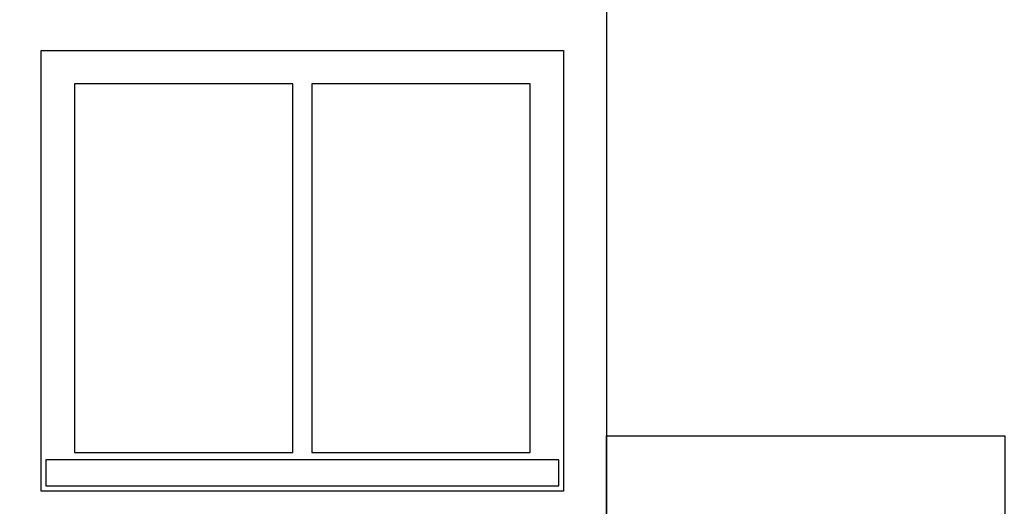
# Model space of a CAD drawing. Extents: x 0 to 286551, y -50 to 581131.
# Tile 72 of 207: x 115943 to 118011, y 558489 to 559512. Entities that reach past the tile are written whole.
import ezdxf

# ---------------------------------------------------------------- set-up
doc = ezdxf.new("R2010")
doc.units = 0
doc.header["$MEASUREMENT"] = 0
for name, color, linetype in [('0.13', 5, 'CONTINUOUS'), ('0.18', 1, 'CONTINUOUS'), ('0.25', 2, 'CONTINUOUS')]:
    doc.layers.add(name, color=color, linetype=linetype)

msp = doc.modelspace()

# ---------------------------------------------------------------- linework, layer by layer
at = {"layer": '0.13'}
for points in [[(117175.4, 558407.2), (117175.4, 558637.2), (118012.4, 558637.2), (118012.4, 558407.2)], [(117075.4, 558587.2), (115997.9, 558587.2), (115997.9, 558532.2), (117075.4, 558532.2)]]:
    msp.add_lwpolyline(points, close=True, dxfattribs=at)
at = {"layer": '0.18'}
for points in [[(117085.4, 558521.2), (115987.9, 558521.2), (115987.9, 559447.2), (117085.4, 559447.2)], [(116516.7, 559377.2), (116057.9, 559377.2), (116057.9, 558602.2), (116516.7, 558602.2)], [(117015.4, 559377.2), (116556.7, 559377.2), (116556.7, 558602.2), (117015.4, 558602.2)]]:
    msp.add_lwpolyline(points, close=True, dxfattribs=at)
at = {"layer": '0.25'}
msp.add_lwpolyline([(117175.4, 556727.2), (114710.4, 556727.2), (114710.4, 559537.2), (117175.4, 559537.2)], close=True, dxfattribs=at)

doc.saveas('drawing.dxf')
